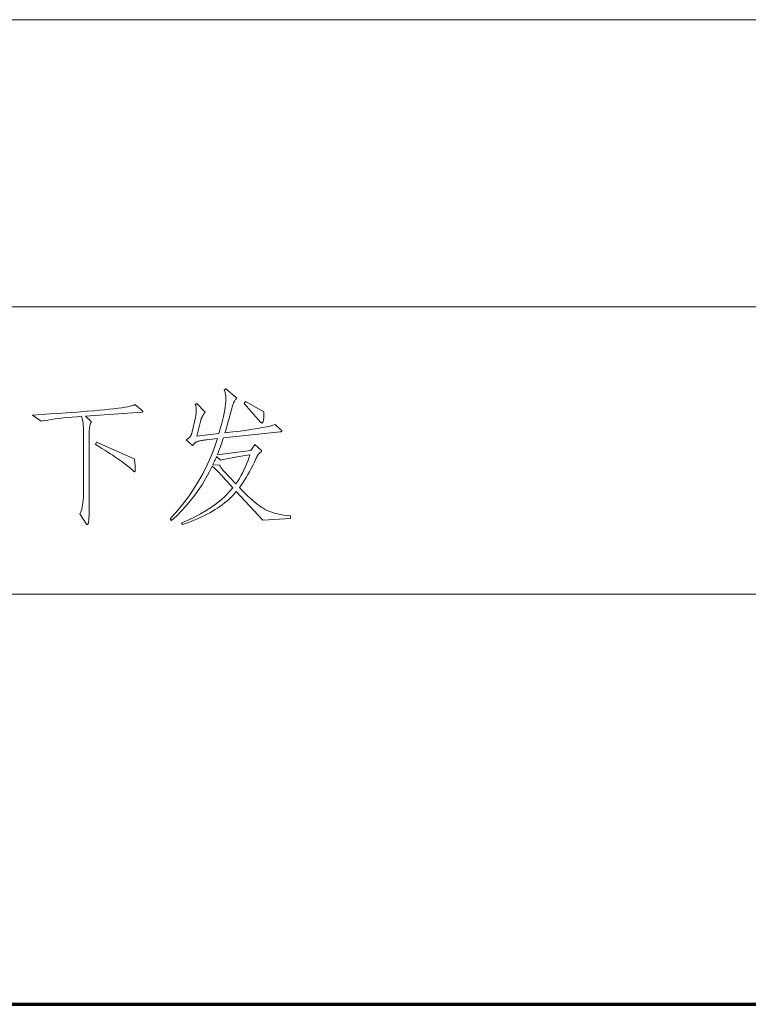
# Model space of a CAD drawing. Extents: x 0 to 1189, y 0 to 841.
# Tile 116 of 135: x 1079 to 1097, y 76 to 100. Entities that reach past the tile are written whole.
import ezdxf

# ---------------------------------------------------------------- set-up
doc = ezdxf.new("R2010")
doc.units = 0

msp = doc.modelspace()

# ---------------------------------------------------------------- linework, layer by layer
at = {"color": 7, "lineweight": 13}
for p, q in [((1169, 100), (989, 100)), ((1169, 93), (989, 93)), ((1169, 86), (989, 86))]:
    msp.add_line(p, q, dxfattribs=at)
at = {"color": 5, "lineweight": 70}
msp.add_line((989, 76), (1169, 76), dxfattribs=at)
at = {"color": 7, "lineweight": 13}
for points in [[(1085.516, 87.841), (1084.84, 87.8), (1084.195, 88.501), (1084.151, 88.451), (1084.106, 88.402), (1084.059, 88.354), (1084.011, 88.308), (1083.96, 88.263), (1083.908, 88.22), (1083.853, 88.177), (1083.797, 88.136), (1083.739, 88.097), (1083.679, 88.058), (1083.617, 88.021), (1083.55, 87.983), (1083.48, 87.946), (1083.406, 87.909), (1083.329, 87.872), (1083.247, 87.836), (1083.162, 87.8), (1083.073, 87.764), (1082.98, 87.728), (1082.883, 87.692), (1082.859, 87.734), (1083.022, 87.804), (1083.177, 87.878), (1083.323, 87.955), (1083.461, 88.036), (1083.59, 88.12), (1083.711, 88.207), (1083.824, 88.298), (1083.928, 88.392), (1084.024, 88.49), (1084.111, 88.591), (1083.865, 88.861), (1083.839, 88.89), (1083.813, 88.917), (1083.786, 88.944), (1083.761, 88.97), (1083.735, 88.996), (1083.709, 89.021), (1083.684, 89.045), (1083.659, 89.069), (1083.633, 89.092), (1083.608, 89.115), (1083.535, 88.967), (1083.455, 88.823), (1083.37, 88.682), (1083.28, 88.545), (1083.183, 88.411), (1083.081, 88.281), (1082.974, 88.154), (1082.86, 88.03), (1082.741, 87.91), (1082.616, 87.793), (1082.581, 87.831), (1082.739, 88.005), (1082.887, 88.185), (1083.026, 88.368), (1083.155, 88.557), (1083.275, 88.75), (1083.386, 88.948), (1083.487, 89.151), (1083.578, 89.359), (1083.661, 89.571), (1083.733, 89.788), (1083.48, 89.76), (1083.447, 89.756), (1083.416, 89.753), (1083.388, 89.749), (1083.362, 89.745), (1083.338, 89.741), (1083.316, 89.737), (1083.296, 89.733), (1083.279, 89.729), (1083.264, 89.724), (1083.251, 89.72), (1083.24, 89.715), (1083.229, 89.71), (1083.218, 89.705), (1083.209, 89.699), (1083.2, 89.694), (1083.191, 89.687), (1083.184, 89.681), (1083.177, 89.674), (1083.17, 89.667), (1083.164, 89.659), (1083.159, 89.652), (1083.154, 89.646), (1083.15, 89.64), (1083.145, 89.635), (1083.142, 89.631), (1083.138, 89.627), (1083.136, 89.625), (1083.133, 89.623), (1083.131, 89.621), (1083.13, 89.621), (1083.128, 89.621), (1083.127, 89.621), (1083.125, 89.622), (1083.124, 89.622), (1083.123, 89.623), (1083.121, 89.624), (1083.12, 89.624), (1083.118, 89.626), (1083.117, 89.627), (1083.116, 89.628), (1082.974, 89.76), (1082.987, 89.767), (1083, 89.774), (1083.011, 89.781), (1083.023, 89.789), (1083.033, 89.797), (1083.042, 89.805), (1083.051, 89.813), (1083.059, 89.821), (1083.066, 89.829), (1083.072, 89.838), (1083.078, 89.847), (1083.084, 89.857), (1083.089, 89.867), (1083.094, 89.878), (1083.099, 89.89), (1083.103, 89.902), (1083.108, 89.915), (1083.112, 89.928), (1083.116, 89.943), (1083.119, 89.958), (1083.199, 90.305), (1083.203, 90.321), (1083.206, 90.338), (1083.21, 90.355), (1083.212, 90.372), (1083.215, 90.389), (1083.216, 90.406), (1083.218, 90.423), (1083.219, 90.44), (1083.22, 90.457), (1083.22, 90.474), (1083.219, 90.492), (1083.219, 90.508), (1083.218, 90.524), (1083.216, 90.539), (1083.214, 90.554), (1083.211, 90.569), (1083.208, 90.582), (1083.204, 90.595), (1083.2, 90.608), (1083.195, 90.62), (1083.23, 90.644), (1083.414, 90.457), (1083.418, 90.453), (1083.422, 90.449), (1083.425, 90.446), (1083.427, 90.443), (1083.43, 90.44), (1083.432, 90.437), (1083.433, 90.435), (1083.434, 90.433), (1083.435, 90.431), (1083.435, 90.429), (1083.435, 90.428), (1083.434, 90.426), (1083.433, 90.425), (1083.432, 90.423), (1083.431, 90.422), (1083.429, 90.42), (1083.427, 90.418), (1083.425, 90.416), (1083.422, 90.414), (1083.419, 90.412), (1083.416, 90.409), (1083.412, 90.406), (1083.408, 90.401), (1083.404, 90.395), (1083.4, 90.389), (1083.395, 90.381), (1083.39, 90.372), (1083.384, 90.362), (1083.379, 90.351), (1083.372, 90.339), (1083.366, 90.327), (1083.361, 90.315), (1083.356, 90.304), (1083.351, 90.293), (1083.346, 90.283), (1083.342, 90.273), (1083.339, 90.264), (1083.336, 90.255), (1083.333, 90.246), (1083.331, 90.239), (1083.234, 89.85), (1083.768, 89.912), (1083.801, 90.025), (1083.83, 90.131), (1083.856, 90.231), (1083.879, 90.324), (1083.898, 90.41), (1083.914, 90.49), (1083.926, 90.564), (1083.934, 90.631), (1083.94, 90.691), (1083.941, 90.745), (1083.941, 90.771), (1083.94, 90.797), (1083.938, 90.821), (1083.935, 90.846), (1083.931, 90.869), (1083.926, 90.892), (1083.921, 90.914), (1083.915, 90.936), (1083.908, 90.957), (1083.9, 90.978), (1083.941, 91.005), (1084.188, 90.787), (1084.19, 90.785), (1084.191, 90.784), (1084.193, 90.782), (1084.194, 90.781), (1084.195, 90.779), (1084.196, 90.777), (1084.197, 90.775), (1084.198, 90.773), (1084.198, 90.771), (1084.198, 90.769), (1084.198, 90.767), (1084.197, 90.765), (1084.197, 90.763), (1084.195, 90.76), (1084.194, 90.758), (1084.192, 90.756), (1084.19, 90.753), (1084.187, 90.75), (1084.184, 90.748), (1084.181, 90.745), (1084.17, 90.734), (1084.159, 90.72), (1084.148, 90.702), (1084.137, 90.68), (1084.126, 90.655), (1084.115, 90.627), (1084.104, 90.594), (1084.093, 90.559), (1084.082, 90.519), (1084.071, 90.476), (1084.06, 90.43), (1084.048, 90.383), (1084.035, 90.333), (1084.021, 90.281), (1084.006, 90.228), (1083.99, 90.172), (1083.973, 90.115), (1083.955, 90.055), (1083.937, 89.993), (1083.917, 89.93), (1084.109, 89.952), (1084.286, 89.974), (1084.447, 89.995), (1084.592, 90.016), (1084.722, 90.037), (1084.836, 90.057), (1084.935, 90.077), (1085.018, 90.096), (1085.086, 90.116), (1085.138, 90.135), (1085.28, 90.006), (1085.285, 90.002), (1085.289, 89.998), (1085.293, 89.994), (1085.296, 89.991), (1085.299, 89.987), (1085.301, 89.984), (1085.302, 89.98), (1085.304, 89.977), (1085.304, 89.974), (1085.305, 89.971), (1085.304, 89.969), (1085.303, 89.966), (1085.301, 89.964), (1085.299, 89.962), (1085.295, 89.96), (1085.291, 89.959), (1085.286, 89.957), (1085.28, 89.956), (1085.274, 89.955), (1085.266, 89.954), (1083.879, 89.805), (1083.862, 89.755), (1083.846, 89.707), (1083.83, 89.661), (1083.815, 89.617), (1083.8, 89.575), (1083.785, 89.535), (1083.771, 89.496), (1083.757, 89.46), (1083.743, 89.425), (1083.73, 89.392), (1084.548, 89.503), (1084.646, 89.645), (1084.805, 89.496), (1084.806, 89.495), (1084.808, 89.493), (1084.809, 89.492), (1084.81, 89.49), (1084.81, 89.489), (1084.811, 89.487), (1084.811, 89.486), (1084.812, 89.484), (1084.812, 89.482), (1084.812, 89.481), (1084.812, 89.479), (1084.812, 89.477), (1084.811, 89.476), (1084.81, 89.474), (1084.809, 89.472), (1084.807, 89.471), (1084.805, 89.469), (1084.803, 89.468), (1084.801, 89.466), (1084.798, 89.465), (1084.786, 89.457), (1084.773, 89.447), (1084.761, 89.435), (1084.748, 89.422), (1084.736, 89.406), (1084.723, 89.388), (1084.711, 89.369), (1084.698, 89.347), (1084.686, 89.324), (1084.673, 89.298), (1084.635, 89.215), (1084.596, 89.135), (1084.557, 89.057), (1084.517, 88.983), (1084.477, 88.911), (1084.437, 88.842), (1084.396, 88.776), (1084.355, 88.712), (1084.313, 88.652), (1084.271, 88.594), (1084.339, 88.524), (1084.405, 88.457), (1084.468, 88.396), (1084.53, 88.339), (1084.588, 88.286), (1084.645, 88.238), (1084.699, 88.194), (1084.75, 88.155), (1084.8, 88.12), (1084.847, 88.09), (1084.895, 88.062), (1084.947, 88.037), (1085.003, 88.014), (1085.063, 87.992), (1085.128, 87.973), (1085.196, 87.955), (1085.269, 87.94), (1085.346, 87.926), (1085.427, 87.914), (1085.513, 87.904)], [(1081.898, 90.474), (1081.901, 90.472), (1081.904, 90.469), (1081.907, 90.466), (1081.909, 90.464), (1081.911, 90.461), (1081.913, 90.458), (1081.914, 90.456), (1081.915, 90.453), (1081.915, 90.451), (1081.915, 90.448), (1081.915, 90.446), (1081.915, 90.444), (1081.914, 90.442), (1081.912, 90.441), (1081.91, 90.439), (1081.908, 90.438), (1081.905, 90.437), (1081.902, 90.437), (1081.899, 90.436), (1081.895, 90.436), (1080.517, 90.339), (1080.649, 90.214), (1080.651, 90.212), (1080.653, 90.21), (1080.655, 90.208), (1080.656, 90.207), (1080.657, 90.205), (1080.658, 90.203), (1080.659, 90.201), (1080.659, 90.2), (1080.659, 90.198), (1080.66, 90.197), (1080.66, 90.196), (1080.659, 90.194), (1080.659, 90.192), (1080.658, 90.191), (1080.658, 90.189), (1080.657, 90.187), (1080.656, 90.186), (1080.655, 90.184), (1080.654, 90.182), (1080.653, 90.18), (1080.644, 90.163), (1080.636, 90.143), (1080.63, 90.12), (1080.624, 90.093), (1080.619, 90.063), (1080.615, 90.029), (1080.612, 89.991), (1080.609, 89.95), (1080.608, 89.905), (1080.608, 89.857), (1080.608, 88.161), (1080.607, 88.099), (1080.607, 88.043), (1080.606, 87.991), (1080.605, 87.944), (1080.604, 87.903), (1080.603, 87.866), (1080.601, 87.834), (1080.599, 87.806), (1080.596, 87.784), (1080.594, 87.767), (1080.591, 87.753), (1080.588, 87.74), (1080.585, 87.729), (1080.583, 87.719), (1080.58, 87.711), (1080.577, 87.704), (1080.574, 87.699), (1080.571, 87.695), (1080.569, 87.693), (1080.566, 87.692), (1080.563, 87.692), (1080.561, 87.693), (1080.558, 87.694), (1080.556, 87.695), (1080.554, 87.696), (1080.552, 87.697), (1080.55, 87.699), (1080.548, 87.701), (1080.547, 87.704), (1080.545, 87.706), (1080.379, 87.956), (1080.396, 87.989), (1080.412, 88.028), (1080.426, 88.07), (1080.438, 88.117), (1080.449, 88.169), (1080.457, 88.226), (1080.464, 88.287), (1080.469, 88.352), (1080.471, 88.422), (1080.472, 88.497), (1080.472, 89.843), (1080.472, 89.919), (1080.47, 89.989), (1080.468, 90.053), (1080.464, 90.111), (1080.46, 90.163), (1080.455, 90.209), (1080.448, 90.249), (1080.441, 90.283), (1080.433, 90.311), (1080.424, 90.332), (1080.306, 90.323), (1080.193, 90.313), (1080.084, 90.303), (1079.979, 90.292), (1079.878, 90.28), (1079.781, 90.268), (1079.689, 90.256), (1079.6, 90.242), (1079.516, 90.229), (1079.435, 90.214), (1079.23, 90.36), (1079.45, 90.374), (1079.66, 90.389), (1079.86, 90.402), (1080.05, 90.416), (1080.23, 90.429), (1080.401, 90.442), (1080.561, 90.455), (1080.711, 90.468), (1080.852, 90.48), (1080.982, 90.492), (1081.103, 90.504), (1081.213, 90.516), (1081.313, 90.528), (1081.402, 90.541), (1081.482, 90.553), (1081.551, 90.566), (1081.61, 90.579), (1081.658, 90.593), (1081.697, 90.606), (1081.725, 90.62)], [(1084.864, 90.443), (1084.865, 90.434), (1084.865, 90.425), (1084.866, 90.415), (1084.866, 90.405), (1084.867, 90.395), (1084.867, 90.385), (1084.867, 90.374), (1084.867, 90.363), (1084.868, 90.352), (1084.868, 90.341), (1084.867, 90.329), (1084.867, 90.318), (1084.866, 90.307), (1084.865, 90.295), (1084.864, 90.284), (1084.862, 90.272), (1084.86, 90.261), (1084.858, 90.249), (1084.855, 90.238), (1084.852, 90.226), (1084.849, 90.216), (1084.846, 90.206), (1084.843, 90.197), (1084.839, 90.19), (1084.836, 90.184), (1084.833, 90.178), (1084.83, 90.174), (1084.827, 90.172), (1084.824, 90.17), (1084.821, 90.169), (1084.818, 90.169), (1084.814, 90.17), (1084.811, 90.171), (1084.808, 90.172), (1084.805, 90.174), (1084.801, 90.175), (1084.798, 90.178), (1084.795, 90.18), (1084.791, 90.183), (1084.788, 90.187), (1084.389, 90.644), (1084.417, 90.69)], [(1081.704, 89.295), (1081.709, 89.27), (1081.714, 89.245), (1081.718, 89.221), (1081.722, 89.198), (1081.725, 89.175), (1081.727, 89.153), (1081.729, 89.132), (1081.73, 89.112), (1081.731, 89.092), (1081.732, 89.073), (1081.731, 89.055), (1081.731, 89.039), (1081.73, 89.025), (1081.729, 89.013), (1081.728, 89.003), (1081.727, 88.994), (1081.725, 88.988), (1081.723, 88.983), (1081.72, 88.98), (1081.718, 88.979), (1081.715, 88.979), (1081.712, 88.98), (1081.709, 88.981), (1081.707, 88.982), (1081.704, 88.983), (1081.701, 88.984), (1081.698, 88.986), (1081.695, 88.988), (1081.693, 88.991), (1081.69, 88.993), (1081.665, 89.017), (1081.638, 89.041), (1081.61, 89.066), (1081.581, 89.091), (1081.55, 89.117), (1081.517, 89.143), (1081.483, 89.169), (1081.448, 89.196), (1081.411, 89.224), (1081.372, 89.252), (1081.331, 89.281), (1081.285, 89.312), (1081.235, 89.346), (1081.181, 89.383), (1081.122, 89.421), (1081.059, 89.462), (1080.992, 89.505), (1080.92, 89.551), (1080.844, 89.599), (1080.764, 89.649), (1080.788, 89.701)], [(1084.524, 89.392), (1084.413, 89.375), (1084.31, 89.359), (1084.216, 89.344), (1084.131, 89.329), (1084.055, 89.316), (1083.988, 89.303), (1083.929, 89.291), (1083.879, 89.28), (1083.838, 89.27), (1083.806, 89.26), (1083.712, 89.351), (1083.706, 89.337), (1083.7, 89.322), (1083.693, 89.305), (1083.685, 89.287), (1083.676, 89.268), (1083.667, 89.248), (1083.656, 89.226), (1083.646, 89.203), (1083.634, 89.178), (1083.622, 89.153), (1083.792, 89.142), (1083.797, 89.128), (1083.803, 89.114), (1083.811, 89.098), (1083.82, 89.082), (1083.831, 89.066), (1083.843, 89.049), (1083.857, 89.032), (1083.872, 89.014), (1083.889, 88.995), (1083.907, 88.976), (1084.184, 88.684), (1084.228, 88.748), (1084.269, 88.813), (1084.308, 88.879), (1084.345, 88.948), (1084.38, 89.017), (1084.413, 89.089), (1084.444, 89.162), (1084.473, 89.237), (1084.5, 89.314)]]:
    msp.add_lwpolyline(points, close=True, dxfattribs=at)

doc.saveas('drawing.dxf')
